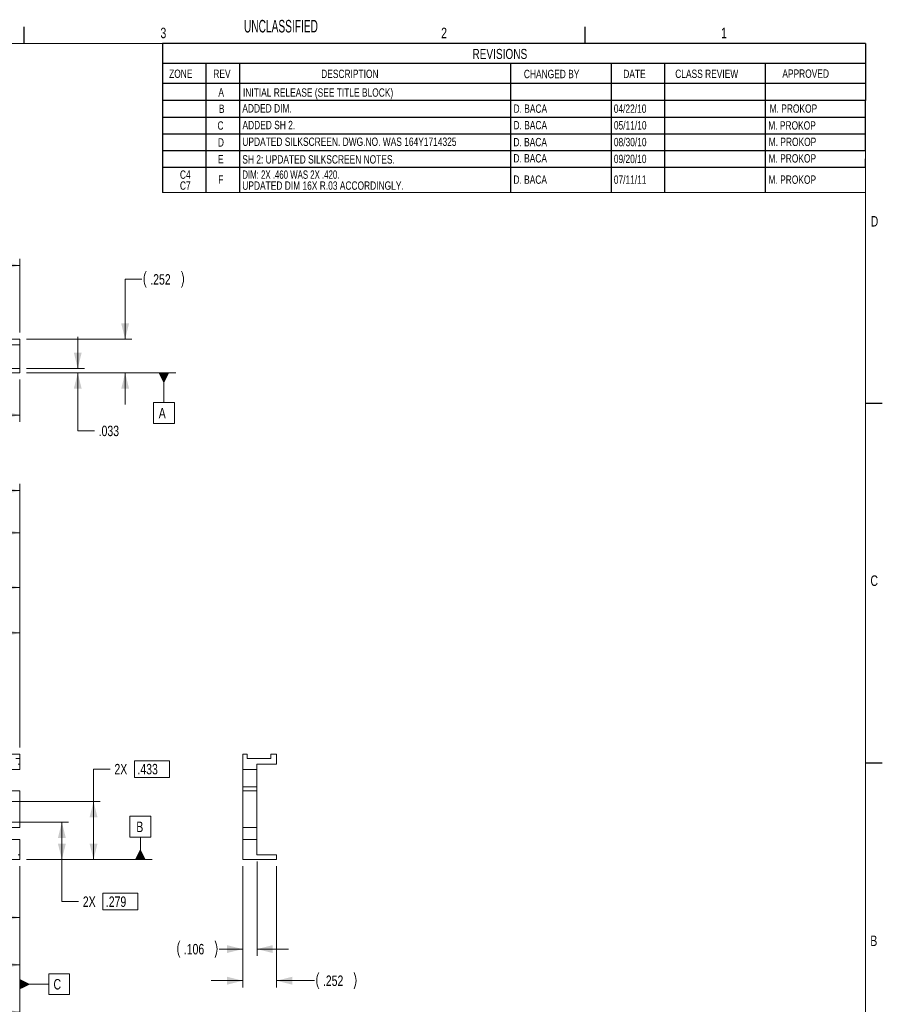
# Model space of a CAD drawing. Header units: inches. Extents: x 1 to 35, y 0.8 to 23.2.
# Tile 12 of 12: x 22.1 to 35, y 8.4 to 23.1. Entities that reach past the tile are written whole.
import ezdxf

# ---------------------------------------------------------------- set-up
doc = ezdxf.new("R2010")
doc.units = ezdxf.units.IN
doc.header["$MEASUREMENT"] = 0
doc.linetypes.add('HIDDEN', pattern=[0.075, 0.05, -0.025])
for name, color, linetype in [('FORMAT__AUTO_FILL_TEXT', 7, 'Continuous'), ('FORMAT__ITEMS', 7, 'Continuous'), ('FORMAT__REV_LINE_1', 7, 'Continuous'), ('FORMAT__REV_LINE_2', 7, 'Continuous'), ('FORMAT__REV_LINE_3', 7, 'Continuous'), ('FORMAT__REV_LINE_4', 7, 'Continuous'), ('FORMAT__REV_LINE_5', 7, 'Continuous')]:
    doc.layers.add(name, color=color, linetype=linetype)
doc.styles.add('SLDTEXTSTYLE0', font='TXT', dxfattribs={"width": 0.75})
doc.styles.add('SLDTEXTSTYLE1', font='TXT', dxfattribs={"width": 0.605})
doc.styles.add('SLDTEXTSTYLE6', font='TXT', dxfattribs={"width": 0.7})
doc.dimstyles.new('SLDDIMSTYLE0', dxfattribs={"dimtxt": 0.15625, "dimasz": 0.23622, "dimexe": 0, "dimexo": 0.0625, "dimgap": -0.039062, "dimtad": 0, "dimtih": 1, "dimtoh": 1, "dimdec": 3, "dimlfac": 0.5, "dimrnd": 1e-09, "dimzin": 12, "dimdsep": 46, "dimlunit": 5, "dimtxsty": 'SLDTEXTSTYLE0', "dimsah": 1, "dimcen": 0.09, "dimadec": 0, "dimazin": 0, "dimtfac": 1, "dimtdec": 3, "dimtofl": 0, "dimtmove": 0, "dimatfit": 3, "dimfxl": 1, "dimfrac": 2, "dimtolj": 1, "dimtzin": 12, "dimarcsym": 0})
doc.dimstyles.new('SLDDIMSTYLE1', dxfattribs={"dimtxt": 0.15625, "dimasz": 0.23622, "dimexe": 0, "dimexo": 0.0625, "dimgap": -0.039062, "dimtad": 0, "dimtih": 1, "dimtoh": 1, "dimdec": 3, "dimlfac": 0.5, "dimrnd": 1e-09, "dimzin": 4, "dimdsep": 46, "dimlunit": 5, "dimtxsty": 'SLDTEXTSTYLE0', "dimsah": 1, "dimcen": 0.09, "dimadec": 0, "dimazin": 0, "dimtfac": 1, "dimtdec": 3, "dimtofl": 0, "dimtmove": 0, "dimatfit": 3, "dimfxl": 1, "dimfrac": 2, "dimtolj": 1, "dimtzin": 12, "dimarcsym": 0})
doc.dimstyles.new('SLDDIMSTYLE10', dxfattribs={"dimtxt": 0.15625, "dimasz": 0.23622, "dimexe": 0, "dimexo": 0.0625, "dimgap": 0.039062, "dimtad": 0, "dimtih": 1, "dimtoh": 1, "dimdec": 3, "dimlfac": 0.5, "dimrnd": 1e-09, "dimzin": 12, "dimdsep": 46, "dimlunit": 5, "dimtxsty": 'SLDTEXTSTYLE0', "dimsah": 1, "dimcen": 0.09, "dimadec": 0, "dimazin": 0, "dimtfac": 1, "dimtdec": 3, "dimtofl": 0, "dimtmove": 0, "dimatfit": 3, "dimfxl": 1, "dimfrac": 2, "dimtolj": 1, "dimtzin": 12, "dimarcsym": 0})
doc.dimstyles.new('SLDDIMSTYLE2', dxfattribs={"dimtxt": 0.15625, "dimasz": 0.23622, "dimexe": 0, "dimexo": 0.0625, "dimgap": 0.039062, "dimtad": 0, "dimtih": 1, "dimtoh": 1, "dimlfac": 0.5, "dimrnd": 1e-09, "dimzin": 12, "dimdsep": 46, "dimlunit": 5, "dimtxsty": 'SLDTEXTSTYLE0', "dimsah": 1, "dimcen": 0.09, "dimadec": 0, "dimazin": 0, "dimtfac": 1, "dimtdec": 3, "dimtofl": 0, "dimtmove": 0, "dimatfit": 3, "dimfxl": 1, "dimfrac": 2, "dimtolj": 1, "dimtzin": 12, "dimarcsym": 0})
doc.dimstyles.new('SLDDIMSTYLE3', dxfattribs={"dimtxt": 0.15625, "dimasz": 0.23622, "dimexe": 0, "dimexo": 0.0625, "dimgap": 0.039062, "dimtad": 0, "dimtih": 1, "dimtoh": 1, "dimdec": 3, "dimlfac": 0.5, "dimrnd": 1e-09, "dimzin": 12, "dimdsep": 46, "dimlunit": 5, "dimtxsty": 'SLDTEXTSTYLE0', "dimsah": 1, "dimcen": 0.09, "dimadec": 0, "dimazin": 0, "dimtfac": 1, "dimtdec": 3, "dimtofl": 0, "dimtmove": 0, "dimatfit": 3, "dimfxl": 1, "dimfrac": 2, "dimtolj": 1, "dimtzin": 12, "dimarcsym": 0})

# ---------------------------------------------------------------- blocks, each defined once
blk = doc.blocks.new('SW_NOTE_19')
at = {"layer": 'FORMAT__REV_LINE_5', "color": 0, "char_height": 0.125, "attachment_point": 1}
for s, insert, style in [('DIM: 2X .460 WAS 2X .420.', (0, 0.161), 'SLDTEXTSTYLE6'), ('UPDATED DIM 16X R.03 ACCORDINGLY.', (0, -0.003), 'SLDTEXTSTYLE0')]:
    blk.add_mtext(s, dxfattribs=dict(at, insert=insert, style=style))
blk = doc.blocks.new('SW_NOTE_20')
at = {"layer": 'FORMAT__REV_LINE_5', "color": 0, "char_height": 0.125, "attachment_point": 1, "style": 'SLDTEXTSTYLE0'}
for s, insert in [('C4', (0, 0.161)), ('C7', (0, -0.003))]:
    blk.add_mtext(s, dxfattribs=dict(at, insert=insert))
blk = doc.blocks.new('*D31')
at = {"color": 7, "linetype": 'Continuous', "lineweight": 0}
for p, q in [((20.036, 10.505), (20.036, 9.59)), ((22.119, 10.457), (22.119, 9.59)), ((20.698, 9.814), (20.698, 9.566)), ((21.458, 9.814), (20.698, 9.814)), ((21.458, 9.566), (21.458, 9.814)), ((20.036, 9.69), (20.698, 9.69)), ((20.698, 9.566), (21.458, 9.566)), ((22.119, 9.69), (21.458, 9.69))]:
    blk.add_line(p, q, dxfattribs=at)
for points in [[(20.036, 9.69), (20.272, 9.631), (20.272, 9.749)], [(22.119, 9.69), (21.883, 9.749), (21.883, 9.631)]]:
    blk.add_solid(points, dxfattribs=at)
at = {"color": 7, "linetype": 'Continuous', "lineweight": 0, "insert": (20.761, 9.768), "char_height": 0.1562, "attachment_point": 1, "style": 'SLDTEXTSTYLE0'}
blk.add_mtext(' 1.042 ', dxfattribs=at)
blk = doc.blocks.new('*D32')
at = {"color": 7, "linetype": 'Continuous', "lineweight": 0}
for p, q in [((18.176, 10.846), (18.176, 8.882)), ((22.119, 10.457), (22.119, 8.882)), ((18.176, 8.982), (19.768, 8.982)), ((19.768, 9.106), (19.768, 8.858)), ((20.527, 9.106), (19.768, 9.106)), ((20.527, 8.858), (20.527, 9.106)), ((22.119, 8.982), (20.527, 8.982)), ((19.768, 8.858), (20.527, 8.858))]:
    blk.add_line(p, q, dxfattribs=at)
for points in [[(18.176, 8.982), (18.412, 8.923), (18.412, 9.041)], [(22.119, 8.982), (21.883, 9.041), (21.883, 8.923)]]:
    blk.add_solid(points, dxfattribs=at)
at = {"color": 7, "linetype": 'Continuous', "lineweight": 0, "insert": (19.83, 9.059), "char_height": 0.1562, "attachment_point": 1, "style": 'SLDTEXTSTYLE0'}
blk.add_mtext(' 1.972 ', dxfattribs=at)
blk = doc.blocks.new('*D33')
at = {"color": 7, "linetype": 'Continuous', "lineweight": 0}
for p, q in [((16.56, 10.703), (16.56, 8.173)), ((22.119, 10.457), (22.119, 8.173)), ((18.96, 8.397), (18.96, 8.149)), ((19.719, 8.397), (18.96, 8.397)), ((19.719, 8.149), (19.719, 8.397)), ((16.56, 8.273), (18.96, 8.273)), ((22.119, 8.273), (19.719, 8.273)), ((18.96, 8.149), (19.719, 8.149))]:
    blk.add_line(p, q, dxfattribs=at)
for points in [[(16.56, 8.273), (16.796, 8.214), (16.796, 8.332)], [(22.119, 8.273), (21.883, 8.332), (21.883, 8.214)]]:
    blk.add_solid(points, dxfattribs=at)
at = {"color": 7, "linetype": 'Continuous', "lineweight": 0, "insert": (19.022, 8.351), "char_height": 0.1562, "attachment_point": 1, "style": 'SLDTEXTSTYLE0'}
blk.add_mtext(' 2.780 ', dxfattribs=at)
blk = doc.blocks.new('*D35')
at = {"color": 7, "linetype": 'Continuous', "lineweight": 0}
for p, q in [((8.212, 11.998), (8.212, 14.722)), ((14.786, 14.746), (14.786, 14.498)), ((15.546, 14.746), (14.786, 14.746)), ((15.546, 14.498), (15.546, 14.746)), ((22.119, 12.231), (22.119, 14.722)), ((8.212, 14.622), (14.786, 14.622)), ((22.119, 14.622), (15.546, 14.622)), ((14.786, 14.498), (15.546, 14.498))]:
    blk.add_line(p, q, dxfattribs=at)
for points in [[(8.212, 14.622), (8.448, 14.563), (8.448, 14.681)], [(22.119, 14.622), (21.883, 14.681), (21.883, 14.563)]]:
    blk.add_solid(points, dxfattribs=at)
at = {"color": 7, "linetype": 'Continuous', "lineweight": 0, "insert": (14.848, 14.699), "char_height": 0.1562, "attachment_point": 1, "style": 'SLDTEXTSTYLE0'}
blk.add_mtext(' 6.954 ', dxfattribs=at)
blk = doc.blocks.new('*D36')
at = {"color": 7, "linetype": 'Continuous', "lineweight": 0}
for p, q in [((5.322, 11.805), (5.322, 15.54)), ((13.341, 15.564), (13.341, 15.316)), ((14.101, 15.564), (13.341, 15.564)), ((14.101, 15.316), (14.101, 15.564)), ((22.119, 12.231), (22.119, 15.54)), ((5.322, 15.44), (13.341, 15.44)), ((13.341, 15.316), (14.101, 15.316)), ((22.119, 15.44), (14.101, 15.44))]:
    blk.add_line(p, q, dxfattribs=at)
for points in [[(5.322, 15.44), (5.558, 15.381), (5.558, 15.499)], [(22.119, 15.44), (21.883, 15.499), (21.883, 15.381)]]:
    blk.add_solid(points, dxfattribs=at)
at = {"color": 7, "linetype": 'Continuous', "lineweight": 0, "insert": (13.404, 15.517), "char_height": 0.1562, "attachment_point": 1, "style": 'SLDTEXTSTYLE0'}
blk.add_mtext(' 8.399 ', dxfattribs=at)
blk = doc.blocks.new('*D37')
at = {"color": 7, "linetype": 'Continuous', "lineweight": 0}
for p, q in [((3.584, 12.231), (3.584, 16.168)), ((3.584, 16.068), (12.525, 16.068)), ((22.119, 16.068), (13.179, 16.068)), ((22.119, 12.231), (22.119, 16.168))]:
    blk.add_line(p, q, dxfattribs=at)
for centre, start, end in [((12.835, 16.068), 153.4349, 206.5651), ((12.868, 16.068), 333.4349, 26.5651)]:
    blk.add_arc(centre, 0.277, start, end, dxfattribs=at)
for points in [[(3.584, 16.068), (3.82, 16.009), (3.82, 16.127)], [(22.119, 16.068), (21.883, 16.127), (21.883, 16.009)]]:
    blk.add_solid(points, dxfattribs=at)
at = {"color": 7, "linetype": 'Continuous', "lineweight": 0, "insert": (12.65, 16.146), "char_height": 0.1562, "attachment_point": 1, "style": 'SLDTEXTSTYLE0'}
blk.add_mtext('9.27', dxfattribs=at)
blk = doc.blocks.new('*D38')
at = {"color": 7, "linetype": 'Continuous', "lineweight": 0}
for p, q in [((20.846, 11.115), (22.849, 11.115)), ((22.749, 11.115), (22.749, 10.557)), ((22.219, 10.557), (22.849, 10.557)), ((22.749, 9.927), (22.749, 10.557)), ((23.362, 10.051), (23.362, 9.803)), ((23.881, 10.051), (23.362, 10.051)), ((23.881, 9.803), (23.881, 10.051)), ((22.999, 9.927), (22.749, 9.927)), ((23.362, 9.803), (23.881, 9.803))]:
    blk.add_line(p, q, dxfattribs=at)
for points in [[(22.749, 11.115), (22.69, 10.878), (22.808, 10.878)], [(22.749, 10.557), (22.808, 10.793), (22.69, 10.793)]]:
    blk.add_solid(points, dxfattribs=at)
at = {"color": 7, "linetype": 'Continuous', "lineweight": 0, "char_height": 0.1562, "attachment_point": 1, "style": 'SLDTEXTSTYLE0'}
for s, insert in [('2X ', (23.062, 10.004)), (' .279 ', (23.362, 10.004))]:
    blk.add_mtext(s, dxfattribs=dict(at, insert=insert))
blk = doc.blocks.new('*D40')
at = {"color": 7, "linetype": 'Continuous', "lineweight": 0}
for p, q in [((17.247, 11.697), (17.247, 14.042)), ((19.303, 14.066), (19.303, 13.818)), ((20.063, 14.066), (19.303, 14.066)), ((20.063, 13.818), (20.063, 14.066)), ((22.119, 12.231), (22.119, 14.042)), ((17.247, 13.942), (19.303, 13.942)), ((22.119, 13.942), (20.063, 13.942)), ((19.303, 13.818), (20.063, 13.818))]:
    blk.add_line(p, q, dxfattribs=at)
for points in [[(17.247, 13.942), (17.483, 13.883), (17.483, 14.001)], [(22.119, 13.942), (21.883, 14.001), (21.883, 13.883)]]:
    blk.add_solid(points, dxfattribs=at)
at = {"color": 7, "linetype": 'Continuous', "lineweight": 0, "insert": (19.366, 14.02), "char_height": 0.1562, "attachment_point": 1, "style": 'SLDTEXTSTYLE0'}
blk.add_mtext(' 2.436 ', dxfattribs=at)
blk = doc.blocks.new('*D42')
at = {"color": 7, "linetype": 'Continuous', "lineweight": 0}
for p, q in [((23.834, 12.031), (23.834, 11.783)), ((24.354, 12.031), (23.834, 12.031)), ((24.354, 11.783), (24.354, 12.031)), ((23.472, 11.907), (23.222, 11.907)), ((23.222, 11.907), (23.222, 11.422)), ((23.834, 11.783), (24.354, 11.783)), ((18.984, 11.422), (23.322, 11.422)), ((23.222, 10.557), (23.222, 11.422)), ((22.219, 10.557), (23.322, 10.557))]:
    blk.add_line(p, q, dxfattribs=at)
for points in [[(23.222, 11.422), (23.163, 11.185), (23.281, 11.185)], [(23.222, 10.557), (23.281, 10.793), (23.163, 10.793)]]:
    blk.add_solid(points, dxfattribs=at)
at = {"color": 7, "linetype": 'Continuous', "lineweight": 0, "char_height": 0.1562, "attachment_point": 1, "style": 'SLDTEXTSTYLE0'}
for s, insert in [('2X ', (23.534, 11.985)), (' .433 ', (23.834, 11.985))]:
    blk.add_mtext(s, dxfattribs=dict(at, insert=insert))
blk = doc.blocks.new('SW_DATUMTAG_0')
at = {"color": 0, "linetype": 'Continuous', "lineweight": 0}
for p, q in [((-0.096, -0.032), (-0.096, 0.28)), ((-0.096, 0.28), (0.216, 0.28)), ((0.216, 0.28), (0.216, -0.032)), ((0.216, -0.032), (-0.096, -0.032)), ((0.06, -0.365), (0.06, -0.032)), ((-1.641, -0.365), (0.238, -0.365))]:
    blk.add_line(p, q, dxfattribs=at)
blk.add_solid([(0.138, -0.365), (-0.018, -0.365), (0.06, -0.209)], dxfattribs=at)
at = {"color": 0, "linetype": 'Continuous', "lineweight": 0, "insert": (0, 0.201, 0.106), "char_height": 0.156, "attachment_point": 1, "style": 'SLDTEXTSTYLE0'}
blk.add_mtext('B', dxfattribs=at)
blk = doc.blocks.new('SW_DATUMTAG_1')
at = {"color": 0, "linetype": 'Continuous', "lineweight": 0}
for p, q in [((-0.505, 1.887), (-0.505, -0.054)), ((-0.072, -0.032), (-0.072, 0.28)), ((-0.072, 0.28), (0.241, 0.28)), ((0.241, 0.28), (0.241, -0.032)), ((-0.505, 0.124), (-0.072, 0.124)), ((0.241, -0.032), (-0.072, -0.032))]:
    blk.add_line(p, q, dxfattribs=at)
blk.add_solid([(-0.505, 0.046), (-0.505, 0.202), (-0.348, 0.124)], dxfattribs=at)
at = {"color": 0, "linetype": 'Continuous', "lineweight": 0, "insert": (0, 0.201, 0.106), "char_height": 0.156, "attachment_point": 1, "style": 'SLDTEXTSTYLE0'}
blk.add_mtext('C', dxfattribs=at)
blk = doc.blocks.new('*D63')
at = {"color": 7, "linetype": 'Continuous', "lineweight": 0}
for p, q in [((22.986, 17.894), (22.986, 18.367)), ((22.219, 17.894), (23.086, 17.894)), ((22.219, 17.828), (23.086, 17.828)), ((22.986, 16.961), (22.986, 17.828)), ((23.236, 16.961), (22.986, 16.961))]:
    blk.add_line(p, q, dxfattribs=at)
for points in [[(22.986, 17.894), (23.045, 18.131), (22.927, 18.131)], [(22.986, 17.828), (22.927, 17.591), (23.045, 17.591)]]:
    blk.add_solid(points, dxfattribs=at)
at = {"color": 7, "linetype": 'Continuous', "lineweight": 0, "insert": (23.298, 17.039), "char_height": 0.1562, "attachment_point": 1, "style": 'SLDTEXTSTYLE0'}
blk.add_mtext('.033', dxfattribs=at)
blk = doc.blocks.new('*D64')
at = {"color": 7, "linetype": 'Continuous', "lineweight": 0}
for p, q in [((17.494, 18.345), (17.494, 19.534)), ((17.494, 19.434), (19.485, 19.434)), ((22.119, 19.434), (20.129, 19.434)), ((22.119, 18.431), (22.119, 19.534))]:
    blk.add_line(p, q, dxfattribs=at)
for points in [[(17.494, 19.434), (17.731, 19.375), (17.731, 19.493)], [(22.119, 19.434), (21.883, 19.493), (21.883, 19.375)]]:
    blk.add_solid(points, dxfattribs=at)
at = {"color": 7, "linetype": 'Continuous', "lineweight": 0, "insert": (19.547, 19.511), "char_height": 0.1562, "attachment_point": 1, "style": 'SLDTEXTSTYLE0'}
blk.add_mtext('2.313', dxfattribs=at)
blk = doc.blocks.new('*D66')
at = {"color": 7, "linetype": 'Continuous', "lineweight": 0}
for p, q in [((23.944, 19.226), (23.694, 19.226)), ((23.694, 19.226), (23.694, 18.331)), ((22.219, 18.331), (23.794, 18.331)), ((22.219, 17.828), (23.794, 17.828)), ((23.694, 17.828), (23.694, 17.355))]:
    blk.add_line(p, q, dxfattribs=at)
for centre, start, end in [((24.255, 19.226), 153.4349, 206.5651), ((24.288, 19.226), 333.4349, 26.5651)]:
    blk.add_arc(centre, 0.277, start, end, dxfattribs=at)
for points in [[(23.694, 18.331), (23.753, 18.568), (23.635, 18.568)], [(23.694, 17.828), (23.635, 17.591), (23.753, 17.591)]]:
    blk.add_solid(points, dxfattribs=at)
at = {"color": 7, "linetype": 'Continuous', "lineweight": 0, "insert": (24.069, 19.303), "char_height": 0.1562, "attachment_point": 1, "style": 'SLDTEXTSTYLE0'}
blk.add_mtext('.252', dxfattribs=at)
blk = doc.blocks.new('*D68')
at = {"color": 7, "linetype": 'Continuous', "lineweight": 0}
for p, q in [((17.059, 17.794), (17.059, 17.098)), ((22.119, 17.728), (22.119, 17.098)), ((17.059, 17.198), (19.325, 17.198)), ((22.119, 17.198), (19.854, 17.198))]:
    blk.add_line(p, q, dxfattribs=at)
for points in [[(17.059, 17.198), (17.295, 17.139), (17.295, 17.257)], [(22.119, 17.198), (21.883, 17.257), (21.883, 17.139)]]:
    blk.add_solid(points, dxfattribs=at)
at = {"color": 7, "linetype": 'Continuous', "lineweight": 0, "insert": (19.387, 17.275), "char_height": 0.1562, "attachment_point": 1, "style": 'SLDTEXTSTYLE0'}
blk.add_mtext('2.53', dxfattribs=at)
blk = doc.blocks.new('SW_DATUMTAG_2')
at = {"color": 0, "linetype": 'Continuous', "lineweight": 0}
for p, q in [((-1.976, 0.724), (0.255, 0.724)), ((0.077, 0.724), (0.077, 0.28)), ((-0.079, -0.032), (-0.079, 0.28)), ((-0.079, 0.28), (0.233, 0.28)), ((0.233, 0.28), (0.233, -0.032)), ((0.233, -0.032), (-0.079, -0.032))]:
    blk.add_line(p, q, dxfattribs=at)
blk.add_solid([(0.155, 0.724), (-0.001, 0.724), (0.077, 0.568)], dxfattribs=at)
at = {"color": 0, "linetype": 'Continuous', "lineweight": 0, "insert": (0, 0.201, 0.787), "char_height": 0.156, "attachment_point": 1, "style": 'SLDTEXTSTYLE0'}
blk.add_mtext('A', dxfattribs=at)
blk = doc.blocks.new('*D71')
at = {"color": 7, "linetype": 'Continuous', "lineweight": 0}
for p, q in [((25.451, 10.457), (25.451, 9.118)), ((25.663, 10.527), (25.663, 9.118)), ((25.451, 9.218), (25.099, 9.218)), ((25.663, 9.218), (26.135, 9.218))]:
    blk.add_line(p, q, dxfattribs=at)
for centre, start, end in [((24.756, 9.218), 153.4349, 206.5651), ((24.789, 9.218), 333.4349, 26.5651)]:
    blk.add_arc(centre, 0.277, start, end, dxfattribs=at)
for points in [[(25.451, 9.218), (25.214, 9.277), (25.214, 9.159)], [(25.663, 9.218), (25.899, 9.159), (25.899, 9.277)]]:
    blk.add_solid(points, dxfattribs=at)
at = {"color": 7, "linetype": 'Continuous', "lineweight": 0, "insert": (24.57, 9.295), "char_height": 0.1562, "attachment_point": 1, "style": 'SLDTEXTSTYLE0'}
blk.add_mtext('.106', dxfattribs=at)
blk = doc.blocks.new('*D72')
at = {"color": 7, "linetype": 'Continuous', "lineweight": 0}
for p, q in [((25.451, 10.457), (25.451, 8.646)), ((25.955, 10.457), (25.955, 8.646)), ((25.451, 8.746), (24.978, 8.746)), ((25.955, 8.746), (26.522, 8.746))]:
    blk.add_line(p, q, dxfattribs=at)
for centre, start, end in [((26.832, 8.746), 153.4349, 206.5651), ((26.865, 8.746), 333.4349, 26.5651)]:
    blk.add_arc(centre, 0.277, start, end, dxfattribs=at)
for points in [[(25.451, 8.746), (25.214, 8.805), (25.214, 8.686)], [(25.955, 8.746), (26.191, 8.686), (26.191, 8.805)]]:
    blk.add_solid(points, dxfattribs=at)
at = {"color": 7, "linetype": 'Continuous', "lineweight": 0, "insert": (26.647, 8.823), "char_height": 0.1562, "attachment_point": 1, "style": 'SLDTEXTSTYLE0'}
blk.add_mtext('.252', dxfattribs=at)

msp = doc.modelspace()

# ---------------------------------------------------------------- linework, layer by layer
at = {"color": 7, "linetype": 'Continuous', "lineweight": 0}
for p, q in [((24.25, 20.525), (34.75, 20.525)), ((22.1195, 18.3314), (17.4945, 18.3314)), ((17.4945, 18.2448), (22.1195, 18.2448)), ((22.1195, 18.2448), (22.1195, 18.3314)), ((22.1195, 17.8944), (22.1195, 18.2448)), ((3.584, 17.8944), (22.1195, 17.8944)), ((22.1195, 17.8275), (3.584, 17.8275)), ((22.1195, 17.8275), (22.1195, 17.8944)), ((22.1195, 12.1313), (3.584, 12.1313)), ((22.1195, 11.903), (22.1195, 12.1313)), ((25.4507, 12.1313), (25.5176, 12.1313)), ((25.4507, 11.903), (25.4507, 12.1313)), ((25.5176, 12.1313), (25.5176, 12.0644)), ((25.868, 12.1313), (25.9546, 12.1313)), ((25.868, 12.0644), (25.868, 12.1313)), ((25.9546, 11.9817), (25.9546, 12.1313)), ((25.5176, 12.0644), (25.868, 12.0644)), ((25.9546, 11.9817), (25.6627, 11.9817)), ((25.6627, 11.9817), (25.6627, 11.903)), ((22.1195, 11.903), (21.4581, 11.903)), ((25.6627, 11.903), (25.4507, 11.903)), ((25.4507, 11.903), (25.4507, 11.6431)), ((25.6627, 11.903), (25.6627, 11.6431)), ((25.6627, 11.6431), (25.4507, 11.6431)), ((25.4507, 11.6431), (25.4507, 11.5817)), ((25.6627, 11.6431), (25.6627, 11.5817)), ((21.9108, 11.5817), (22.1195, 11.5817)), ((22.1195, 11.0368), (22.1195, 11.5817)), ((25.4507, 11.0368), (25.4507, 11.5817)), ((25.6627, 11.5817), (25.4507, 11.5817)), ((25.6627, 11.5817), (25.6627, 11.0368)), ((22.1195, 11.0368), (21.9069, 11.0368)), ((25.6627, 11.0368), (25.4507, 11.0368)), ((25.4507, 11.0368), (25.4507, 10.8557)), ((25.6627, 11.0368), (25.6627, 10.8557)), ((21.9069, 10.8557), (22.1195, 10.8557)), ((22.1195, 10.5565), (22.1195, 10.8557)), ((25.4507, 10.5565), (25.4507, 10.8557)), ((25.6627, 10.8557), (25.4507, 10.8557)), ((25.6627, 10.8557), (25.6627, 10.6274)), ((25.6627, 10.6274), (25.9546, 10.6274)), ((25.9546, 10.5565), (25.9546, 10.6274)), ((3.584, 10.5565), (22.1195, 10.5565)), ((25.4507, 10.5565), (25.9546, 10.5565))]:
    msp.add_line(p, q, dxfattribs=at)
at = {"color": 7, "linetype": 'HIDDEN', "lineweight": 0}
for p, q in [((17.0593, 12.0644), (22.1195, 12.0644)), ((17.4945, 11.9817), (22.1195, 11.9817)), ((17.4945, 10.6274), (22.1195, 10.6274))]:
    msp.add_line(p, q, dxfattribs=at)
at = {"layer": 'FORMAT__ITEMS'}
for p, q in [((22.1875, 22.75), (22.1875, 23)), ((30.5625, 22.75), (30.5625, 23)), ((34.75, 17.375), (35, 17.375)), ((34.75, 12), (35, 12))]:
    msp.add_line(p, q, dxfattribs=at)
at = {"layer": 'FORMAT__ITEMS', "lineweight": 15}
for p, q in [((22.1875, 22.75), (18, 22.75)), ((26.375, 22.75), (22.1875, 22.75)), ((30.5625, 22.75), (26.375, 22.75)), ((34.75, 22.75), (30.5625, 22.75)), ((34.75, 17.375), (34.75, 22.75)), ((34.75, 12), (34.75, 17.375)), ((34.75, 6.625), (34.75, 12))]:
    msp.add_line(p, q, dxfattribs=at)
at = {"layer": 'FORMAT__REV_LINE_1'}
for p, q in [((34.75, 22.75), (24.25, 22.75)), ((24.25, 22.75), (24.25, 22.45)), ((34.75, 22.75), (34.75, 22.45)), ((34.75, 22.45), (24.25, 22.45)), ((34.75, 22.45), (24.25, 22.45)), ((24.25, 22.45), (24.25, 22.15)), ((24.9, 22.45), (24.9, 21.9)), ((25.4, 22.45), (25.4, 21.9)), ((29.45, 22.45), (29.45, 21.9)), ((30.95, 22.45), (30.95, 21.9)), ((31.75, 22.45), (31.75, 21.9)), ((33.25, 22.45), (33.25, 21.9)), ((34.75, 22.45), (34.75, 22.15)), ((34.75, 22.15), (24.25, 22.15)), ((34.75, 22.15), (24.25, 22.15)), ((24.25, 22.15), (24.25, 21.9)), ((34.75, 22.15), (34.75, 21.9)), ((34.75, 21.9), (24.25, 21.9))]:
    msp.add_line(p, q, dxfattribs=at)
at = {"layer": 'FORMAT__REV_LINE_2'}
for p, q in [((24.25, 21.9), (24.25, 21.65)), ((24.9, 21.9), (24.9, 21.65)), ((25.4, 21.9), (25.4, 21.65)), ((29.45, 21.9), (29.45, 21.65)), ((30.95, 21.9), (30.95, 21.65)), ((31.75, 21.9), (31.75, 21.65)), ((33.25, 21.9), (33.25, 21.65)), ((34.75, 21.65), (34.75, 21.9)), ((24.25, 21.65), (34.75, 21.65))]:
    msp.add_line(p, q, dxfattribs=at)
at = {"layer": 'FORMAT__REV_LINE_3'}
for p, q in [((24.25, 21.65), (24.25, 21.4)), ((24.9, 21.65), (24.9, 21.4)), ((25.4, 21.65), (25.4, 21.4)), ((29.45, 21.65), (29.45, 21.4)), ((30.95, 21.65), (30.95, 21.4)), ((31.75, 21.65), (31.75, 21.4)), ((33.25, 21.65), (33.25, 21.4)), ((34.75, 21.4), (34.75, 21.65)), ((24.25, 21.4), (34.75, 21.4))]:
    msp.add_line(p, q, dxfattribs=at)
at = {"layer": 'FORMAT__REV_LINE_4'}
for p, q in [((24.25, 21.4), (24.25, 21.15)), ((24.9, 21.4), (24.9, 21.15)), ((25.4, 21.4), (25.4, 21.15)), ((29.45, 21.4), (29.45, 21.15)), ((30.95, 21.4), (30.95, 21.15)), ((31.75, 21.4), (31.75, 21.15)), ((33.25, 21.4), (33.25, 21.15)), ((34.75, 21.15), (34.75, 21.4)), ((24.25, 21.15), (34.75, 21.15))]:
    msp.add_line(p, q, dxfattribs=at)
at = {"layer": 'FORMAT__REV_LINE_5'}
for p, q in [((30.95, 21.4), (30.95, 20.525)), ((31.75, 21.4), (31.75, 20.525)), ((24.25, 21.15), (24.25, 20.525)), ((24.9, 21.15), (24.9, 20.525)), ((25.4, 21.15), (25.4, 20.525)), ((29.45, 21.15), (29.45, 20.525)), ((33.25, 21.15), (33.25, 20.525)), ((24.25, 20.9), (34.75, 20.9)), ((34.75, 20.9), (34.75, 21.025))]:
    msp.add_line(p, q, dxfattribs=at)

# ---------------------------------------------------------------- block references
at = {"color": 7, "linetype": 'Continuous', "lineweight": 0}
for name, p in [('SW_DATUMTAG_2', (24.1955, 17.1033)), ('SW_DATUMTAG_0', (23.8608, 10.9217)), ('SW_DATUMTAG_1', (22.624, 8.5694))]:
    msp.add_blockref(name, p, dxfattribs=at)
at = {"layer": 'FORMAT__REV_LINE_5'}
for name, p in [('SW_NOTE_20', (24.5119, 20.6922)), ('SW_NOTE_19', (25.4436, 20.6922))]:
    msp.add_blockref(name, p, dxfattribs=at)

# ---------------------------------------------------------------- texts
at = {"layer": 'FORMAT__AUTO_FILL_TEXT', "insert": (25.468, 23.1023), "char_height": 0.1875, "attachment_point": 1, "style": 'SLDTEXTSTYLE1'}
msp.add_mtext('UNCLASSIFIED', dxfattribs=at)
at = {"layer": 'FORMAT__ITEMS', "char_height": 0.1562, "attachment_point": 1, "style": 'SLDTEXTSTYLE0'}
for s, insert in [('3', (24.2211, 22.9854)), ('2', (28.4126, 22.9855)), ('1', (32.5929, 22.9842)), ('D', (34.827, 20.1712)), ('C', (34.8229, 14.8014)), ('B', (34.821, 9.4201))]:
    msp.add_mtext(s, dxfattribs=dict(at, insert=insert))
at = {"layer": 'FORMAT__REV_LINE_1', "attachment_point": 1, "style": 'SLDTEXTSTYLE0'}
for s, insert, char_height in [('REVISIONS', (28.8793, 22.6689), 0.15), ('APPROVED', (33.5075, 22.3623), 0.125), ('ZONE', (24.3505, 22.3604), 0.125), ('REV', (25.0105, 22.3604), 0.125), ('DESCRIPTION', (26.621, 22.3589), 0.125), ('CHANGED BY', (29.6478, 22.3567), 0.125), ('DATE', (31.1319, 22.3578), 0.125), ('CLASS REVIEW', (31.9083, 22.3598), 0.125), ('A', (25.0859, 22.0828), 0.125), ('INITIAL RELEASE (SEE TITLE BLOCK)', (25.4535, 22.0796), 0.125)]:
    msp.add_mtext(s, dxfattribs=dict(at, insert=insert, char_height=char_height))
at = {"layer": 'FORMAT__REV_LINE_2', "char_height": 0.125, "attachment_point": 1, "style": 'SLDTEXTSTYLE0'}
for s, insert in [('B', (25.0931, 21.8372)), ('ADDED DIM.', (25.4437, 21.8437)), ('D. BACA', (29.4932, 21.8393)), ('04/22/10', (30.9902, 21.8389)), ('M. PROKOP', (33.3172, 21.8402))]:
    msp.add_mtext(s, dxfattribs=dict(at, insert=insert))
at = {"layer": 'FORMAT__REV_LINE_3', "char_height": 0.125, "attachment_point": 1, "style": 'SLDTEXTSTYLE0'}
for s, insert in [('C', (25.0732, 21.5866)), ('ADDED SH 2.', (25.4461, 21.594)), ('D. BACA', (29.4929, 21.5919)), ('05/11/10', (30.9919, 21.5893)), ('M. PROKOP', (33.2972, 21.5881))]:
    msp.add_mtext(s, dxfattribs=dict(at, insert=insert))
at = {"layer": 'FORMAT__REV_LINE_4', "char_height": 0.125, "attachment_point": 1, "style": 'SLDTEXTSTYLE0'}
for s, insert in [('D', (25.0787, 21.3346)), ('UPDATED SILKSCREEN. DWG.NO. WAS 164Y1714325', (25.4441, 21.3443)), ('D. BACA', (29.4913, 21.3388)), ('08/30/10', (30.9918, 21.3394)), ('M. PROKOP', (33.3035, 21.3423))]:
    msp.add_mtext(s, dxfattribs=dict(at, insert=insert))
at = {"layer": 'FORMAT__REV_LINE_5', "char_height": 0.125, "attachment_point": 1, "style": 'SLDTEXTSTYLE0'}
for s, insert in [('E', (25.0799, 21.0839)), ('SH 2: UPDATED SILKSCREEN NOTES.', (25.4436, 21.0804)), ('D. BACA', (29.4915, 21.097)), ('09/20/10', (30.9911, 21.0883)), ('M. PROKOP', (33.3009, 21.0959)), ('F', (25.0842, 20.7781)), ('D. BACA', (29.4915, 20.7781)), ('07/11/11', (30.9911, 20.7781)), ('M. PROKOP', (33.3009, 20.7781))]:
    msp.add_mtext(s, dxfattribs=dict(at, insert=insert))

# ---------------------------------------------------------------- dimensions: what is measured, and where the dimension line sits
at = {"color": 7, "linetype": 'Continuous', "lineweight": 0}
for base, p1, p2, dimstyle, picture, middle in [((17.4944684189, 19.4338010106), (22.1194684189, 18.3314388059), (17.4944684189, 18.2448246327), 'SLDDIMSTYLE3', '*D64', (19.8069684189, 19.4338010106)), ((17.0593, 17.1976), (22.1195, 17.8275), (17.0593, 17.8944), 'SLDDIMSTYLE2', '*D68', (19.5894, 17.1976)), ((22.1195, 15.4397), (5.3223, 11.7046), (22.1195, 12.1313), 'SLDDIMSTYLE0', '*D36', (13.7209, 15.4397)), ((22.1195, 14.6217), (8.2121, 11.8975), (22.1195, 12.1313), 'SLDDIMSTYLE0', '*D35', (15.1658, 14.6217)), ((22.1195, 13.9424), (17.2468, 11.5973), (22.1195, 12.1313), 'SLDDIMSTYLE0', '*D40', (19.6831, 13.9424)), ((18.1757, 8.9817), (22.1195, 10.5565), (18.1757, 10.9459), 'SLDDIMSTYLE0', '*D32', (20.1476, 8.9817)), ((22.1195, 8.2731), (16.5596, 10.8033), (22.1195, 10.5565), 'SLDDIMSTYLE1', '*D33', (19.3395, 8.2731)), ((20.0361, 9.6904), (22.1195, 10.5565), (20.0361, 10.6046), 'SLDDIMSTYLE0', '*D31', (21.0778, 9.6904))]:
    dim = msp.add_linear_dim(base=base, p1=p1, p2=p2, dimstyle=dimstyle, dxfattribs=at)
    dim.commit()
    dim.dimension.update_dxf_attribs({"geometry": picture, "text_midpoint": middle, "dimtype": 160})
for base, p1, p2, text, dimstyle, picture, middle in [((23.6943, 18.3314), (22.1195, 17.8275), (22.1195, 18.3314), '(<>)', 'SLDDIMSTYLE10', '*D66', (23.6943, 19.2255)), ((23.2218, 11.4217), (22.1195, 10.5565), (18.8838, 11.4217), '2X <>', 'SLDDIMSTYLE0', '*D42', (23.2218, 11.9072)), ((22.7494, 10.5565), (20.7461, 11.1146), (22.1195, 10.5565), '2X <>', 'SLDDIMSTYLE0', '*D38', (22.7494, 9.9266))]:
    dim = msp.add_linear_dim(base=base, p1=p1, p2=p2, angle=90, text=text, dimstyle=dimstyle, dxfattribs=at)
    dim.commit()
    dim.dimension.update_dxf_attribs({"geometry": picture, "text_midpoint": middle, "dimtype": 160})
dim = msp.add_linear_dim(base=(22.9856, 17.8944), p1=(22.1195, 17.8275), p2=(22.1195, 17.8944), angle=90, dimstyle='SLDDIMSTYLE10', dxfattribs=at)
dim.commit()
dim.dimension.update_dxf_attribs({"geometry": '*D63', "text_midpoint": (22.9856, 16.9614), "dimtype": 160})
for base, p1, p2, dimstyle, picture, middle in [((3.584, 16.0683), (22.1195, 12.1313), (3.584, 12.1313), 'SLDDIMSTYLE2', '*D37', (12.8518, 16.0683)), ((25.6627, 9.2179), (25.4507, 10.5565), (25.6627, 10.6274), 'SLDDIMSTYLE10', '*D71', (24.7723, 9.2179)), ((25.9546, 8.7455), (25.4507, 10.5565), (25.9546, 10.5565), 'SLDDIMSTYLE10', '*D72', (26.8487, 8.7455))]:
    dim = msp.add_linear_dim(base=base, p1=p1, p2=p2, text='(<>)', dimstyle=dimstyle, dxfattribs=at)
    dim.commit()
    dim.dimension.update_dxf_attribs({"geometry": picture, "text_midpoint": middle, "dimtype": 160})

doc.saveas('drawing.dxf')
